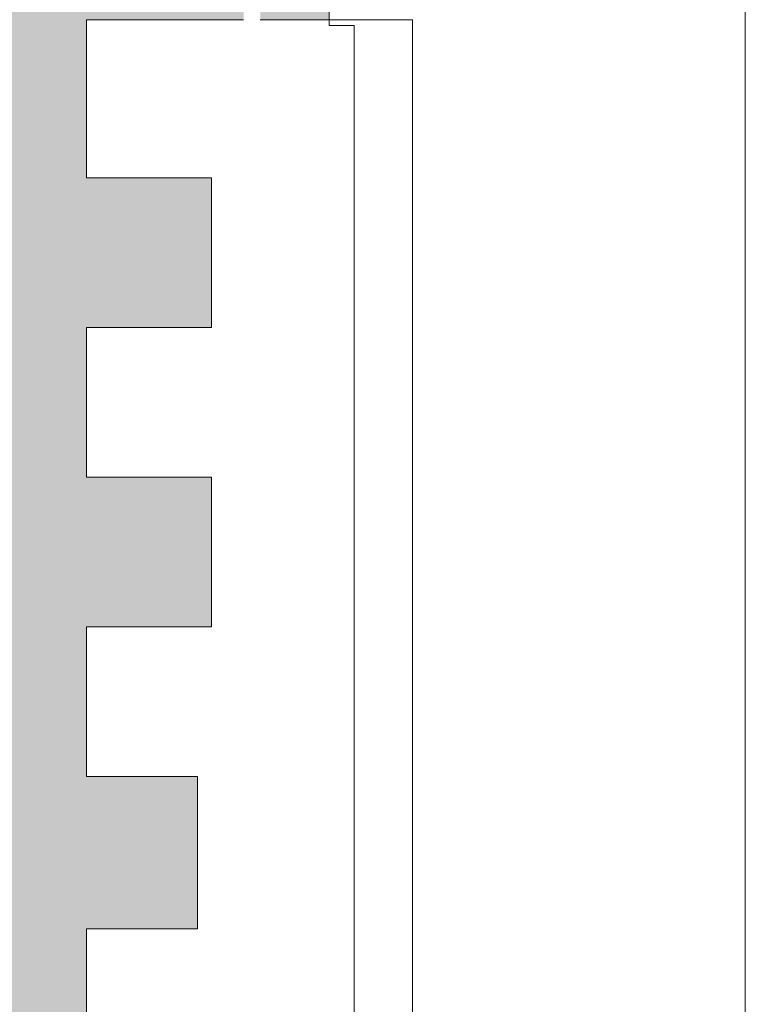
# Model space of a CAD drawing. Header units: metres. Extents: x 1.7 to 42.3, y -72.9 to -47.6.
# Tile 102 of 216: x 4.6 to 5.5, y -61.6 to -60.4. Entities that reach past the tile are written whole.
import ezdxf

# ---------------------------------------------------------------- set-up
doc = ezdxf.new("R2010")
doc.units = ezdxf.units.M
doc.layers.add('A-FLOR-PATT', color=7, linetype='Continuous', lineweight=18)
doc.layers.add('A-WALL', color=7, linetype='Continuous', lineweight=18)

# ---------------------------------------------------------------- blocks, each defined once
blk = doc.blocks.new('Paredes 13 - Paredes 4-6874208-2PAV - FRIGORÍFICA')
at = {"layer": 'A-WALL', "color": 253, "true_color": 0xaaaaaa}
for p, q in [((4.9058, -60.4216), (4.7173, -60.4216)), ((4.7173, -60.4216), (4.7173, -60.6116)), ((5.109, -60.4216), (4.9258, -60.4216)), ((5.109, -62.062), (5.109, -60.4216)), ((4.7173, -60.6116), (4.8673, -60.6116)), ((4.8673, -60.6116), (4.8673, -60.7916)), ((4.8673, -60.7916), (4.7173, -60.7916)), ((4.7173, -60.7916), (4.7173, -60.9716)), ((4.7173, -60.9716), (4.8673, -60.9716)), ((4.8673, -60.9716), (4.8673, -61.1516)), ((4.8673, -61.1516), (4.7173, -61.1516)), ((4.7173, -61.1516), (4.7173, -61.3316)), ((4.7173, -61.3316), (4.8503, -61.3316)), ((4.8503, -61.3316), (4.8503, -61.5146)), ((4.8503, -61.5146), (4.7173, -61.5146)), ((4.7173, -61.5146), (4.7173, -61.6916))]:
    blk.add_line(p, q, dxfattribs=at)
blk = doc.blocks.new('Paredes 15 - Paredes 6-6874455-2PAV - FRIGORÍFICA')
at = {"layer": 'A-WALL', "color": 253, "true_color": 0xaaaaaa}
for p, q in [((5.5087, -65.4145), (5.5087, -57.4041)), ((5.0087, -59.4241), (5.0087, -60.4285)), ((5.0087, -60.4285), (5.0387, -60.4285)), ((5.0387, -60.4285), (5.0387, -62.1495))]:
    blk.add_line(p, q, dxfattribs=at)
blk = doc.blocks.new('4 GRE - ESCOLA DE CINEMA E AUDIOVISUAL CINE REX R07_rvt-1-2PAV - FRIGORÍFICA')
at = {"layer": 'A-FLOR-PATT', "true_color": 0xeff0f0}
h = blk.add_hatch(dxfattribs=at)
h.set_pattern_fill('FP_1', style=0, pattern_type=2)
h.set_pattern_definition([(50, (21.555, -62.9), (0.5465545, -0.047815), [0.05715, -0.62865]), (355, (21.555, -62.9), (-0.105728, 0.573166), [0.04572, -0.50292]), (100.451, (21.601, -62.904), (0.440828, 0.525349), [0.04857, -0.53427]), (46.184, (21.555, -62.748), (0.813237, -0.12613), [0.08573, -0.94298]), (96.636, (21.623, -62.758), (0.712212, 0.742287), [0.07286, -0.80141]), (351.184, (21.555, -62.748), (0.712217, 0.742274), [0.06858, -0.75438]), (21, (21.631, -62.786), (0.454846, -0.306795), [0.05715, -0.62865]), (326, (21.631, -62.786), (0.185405, 0.55256), [0.04572, -0.50292]), (71.451, (21.669, -62.811), (0.640251, 0.245763), [0.04857, -0.53427]), (37.5, (21.555, -62.9), (0.009261, 0.2536672), [0.02515, -0.47168, 0.02515, -0.48539, -0.50482]), (37.5, (21.555, -62.9), (0.009261, 0.2536672), [-1.007, 0.02515, -0.47968]), (7.5, (21.555, -62.9), (0.2004558, 0.300546), [0.02515, -0.26594, 0.02515, -0.46025, -0.1924]), (7.5, (21.555, -62.9), (0.2004558, 0.300546), [-0.77648, 0.02515, -0.16726]), (327.5, (21.385, -62.9), (0.4067682, -0.0171882), [0.02515, -0.16535, 0.02515, -0.56921, -0.78867]), (327.5, (21.385, -62.9), (0.4067682, -0.0171882), [-0.78486, 0.02515, -0.76352]), (317.5, (21.309, -62.9), (0.444383, 0.0762794), [0.02515, -0.2225, 0.02515, -0.36957, -0.56007]), (317.5, (21.309, -62.9), (0.444383, 0.0762794), [-0.64237, 0.02515, -0.53492])])
h.paths.add_polyline_path([(4.9663, -71.9414), (4.9663, -70.9344), (5.0187, -70.9344), (5.0187, -70.8774), (4.9097, -70.7685), (5.0187, -70.6596), (5.0187, -70.6479), (4.9076, -70.5368), (5.0187, -70.4258), (5.0187, -70.4141), (4.9076, -70.3031), (5.0187, -70.1921), (5.0187, -70.1804), (4.9076, -70.0694), (5.0187, -69.9583), (5.0187, -69.9467), (4.9076, -69.8356), (5.0187, -69.7246), (5.0187, -69.7129), (4.9076, -69.6019), (5.0187, -69.4909), (5.0187, -69.4792), (4.9076, -69.3682), (5.0187, -69.2571), (5.0187, -69.2455), (4.9076, -69.1344), (5.0187, -69.0234), (5.0187, -69.0014), (4.9663, -69.0014), (4.9663, -67.8392), (5.0187, -67.8384), (5.0187, -66.7719), (5.0081, -66.7719), (4.9313, -66.6952), (5.0187, -66.6078), (5.0187, -66.5488), (4.9313, -66.4614), (5.0187, -66.3741), (5.0187, -66.315), (4.9313, -66.2277), (5.0187, -66.1403), (5.0187, -66.0855), (4.9313, -65.9982), (5.0187, -65.9108), (5.0187, -65.8476), (4.9313, -65.7602), (5.0187, -65.6729), (5.0187, -65.618), (4.9313, -65.5307), (5.0187, -65.4433), (5.0187, -63.9077), (4.9673, -63.9077), (4.9673, -63.8115), (4.844, -63.8114), (4.844, -63.7103), (4.7173, -63.7102), (4.7173, -63.1603), (4.8142, -63.1603), (4.8142, -63.0619), (4.9058, -63.0619), (4.9058, -62.0623), (4.9258, -62.0623), (4.9258, -63.0619), (5.0087, -63.0619), (5.0087, -62.1494), (5.0187, -62.1494), (5.0187, -62.0619), (4.7173, -62.0619), (4.7173, -61.8715), (4.8673, -61.8715), (4.8673, -61.6915), (4.7173, -61.6915), (4.7173, -61.5145), (4.8503, -61.5145), (4.8503, -61.3315), (4.7173, -61.3315), (4.7173, -61.1515), (4.8673, -61.1515), (4.8673, -60.9715), (4.7173, -60.9715), (4.7173, -60.7915), (4.8673, -60.7915), (4.8673, -60.6115), (4.7173, -60.6115), (4.7173, -60.4215), (4.9058, -60.4215), (4.9058, -59.4215), (4.8142, -59.4215), (4.8142, -59.3222), (4.7173, -59.3222), (4.7173, -58.7715), (4.844, -58.7715), (4.844, -58.6715), (4.9673, -58.6715), (4.9673, -58.5715), (5.0187, -58.5715), (5.0187, -57.3816), (4.958, -57.3209), (5.0187, -57.2602), (5.0187, -57.1479), (4.958, -57.0872), (5.0187, -57.0265), (5.0187, -56.9141), (4.958, -56.8535), (5.0187, -56.7928), (5.0187, -56.6846), (4.958, -56.6239), (5.0187, -56.5632), (5.0187, -56.4467), (4.958, -56.386), (5.0187, -56.3253), (5.0187, -56.2171), (4.958, -56.1565), (5.0187, -56.0958), (5.0187, -56.0457), (5.0087, -56.0457), (5.0087, -54.838), (4.9663, -54.838), (4.9663, -53.5283), (4.9151, -53.528), (4.9936, -53.4495), (4.8768, -53.3326), (4.9936, -53.2157), (4.8768, -53.0989), (4.9936, -52.982), (4.8768, -52.8651), (4.9936, -52.7483), (4.8768, -52.6314), (4.9936, -52.5145), (4.8768, -52.3977), (4.9936, -52.2808), (4.8768, -52.1639), (4.9936, -52.0471), (4.9148, -51.9683), (4.9663, -51.968), (4.9663, -50.803), (4.9927, -50.803), (4.9927, -50.643), (5, -50.643), (4.9998, -50.5733), (5.159, -50.5733), (5.159, -50.571), (1.7473, -50.571), (1.7473, -71.9414), (4.9097, -71.9414)])
h.paths.add_polyline_path([(4.9258, -60.4215), (5.0087, -60.4215), (5.0087, -59.4241), (5.0187, -59.4241), (5.0187, -59.4215), (4.9258, -59.4215), (4.9258, -60.3715)])
at = {"layer": 'A-WALL', "color": 253, "lineweight": 18, "true_color": 0xaaaaaa}
for name in ['Paredes 15 - Paredes 6-6874455-2PAV - FRIGORÍFICA', 'Paredes 13 - Paredes 4-6874208-2PAV - FRIGORÍFICA']:
    blk.add_blockref(name, (0, 0), dxfattribs=at)

msp = doc.modelspace()

# ---------------------------------------------------------------- block references
at = {"lineweight": 5}
msp.add_blockref('4 GRE - ESCOLA DE CINEMA E AUDIOVISUAL CINE REX R07_rvt-1-2PAV - FRIGORÍFICA', (0, 0), dxfattribs=at)

doc.saveas('drawing.dxf')
